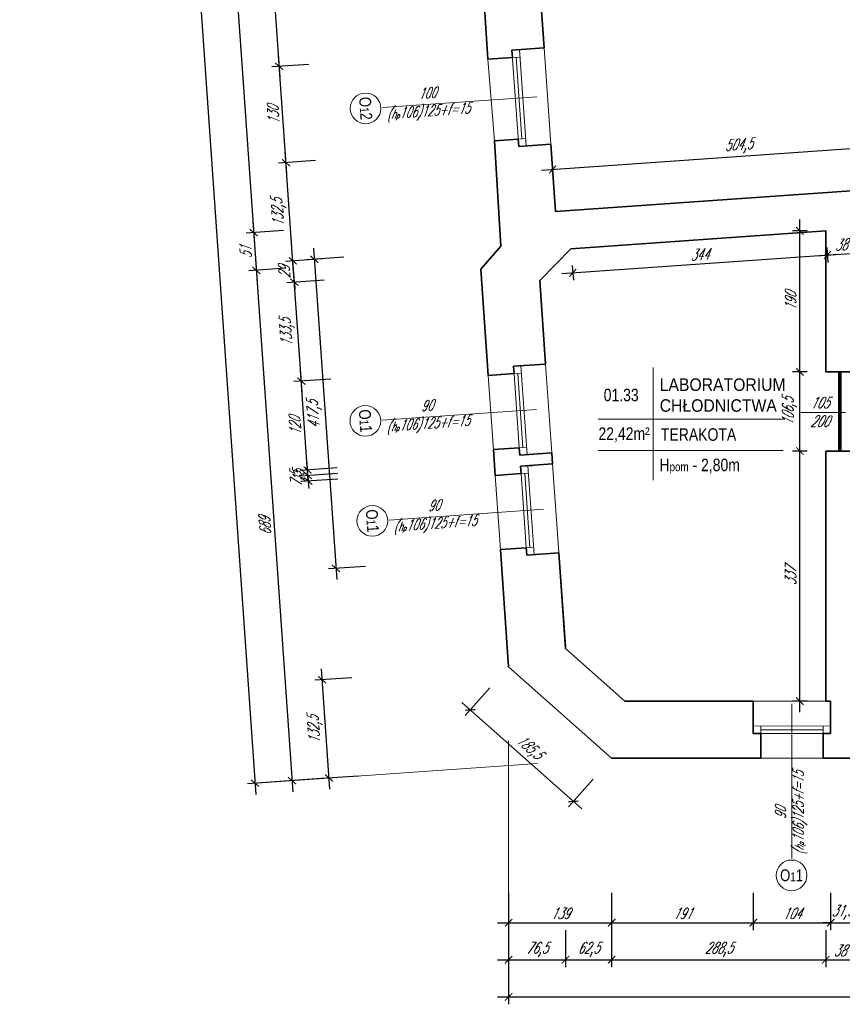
# Model space of a CAD drawing. Header units: millimetres. Extents: x 402 to 79005, y -7782 to 89952.
# Tile 193 of 256: x 21449 to 22557, y 35390 to 36717. Entities that reach past the tile are written whole.
import ezdxf

# ---------------------------------------------------------------- set-up
doc = ezdxf.new("R2010")
doc.units = ezdxf.units.MM
doc.header["$LTSCALE"] = 10
doc.linetypes.add('ACAD_ISO12W100', pattern=[21, 12, -3, 0, -3, 0, -3])
doc.layers.get('0').update_dxf_attribs({"lineweight": 0})
doc.layers.get('Defpoints').update_dxf_attribs({"color": 253})
for name, color, linetype, lineweight in [('01 parter - ściany', 253, 'Continuous', 35), ('03-01_okna', 253, 'Continuous', 15), ('03_drzwi', 253, 'Continuous', 15), ('04-1_widok', 253, 'Continuous', 5), ('05-01_wymiary', 253, 'Continuous', 5), ('05-03_opis', 253, 'Continuous', 5)]:
    doc.layers.add(name, color=color, linetype=linetype, lineweight=lineweight)
doc.styles.add('ariel', font='ARIAL.TTF', dxfattribs={"width": 0.8})
doc.styles.add('ariel_wym', font='simplex.shx', dxfattribs={"width": 0.65, "oblique": 25})
doc.dimstyles.new('ariel 50', dxfattribs={"dimtxt": 15, "dimasz": 10, "dimexe": 10, "dimexo": 0, "dimgap": 5, "dimtad": 1, "dimdec": 1, "dimrnd": 0.5, "dimtxsty": 'ariel_wym', "dimblk": 'ARCHTICK', "dimcen": 2.5, "dimdle": 15, "dimazin": 0, "dimtfac": 1, "dimtdec": 1, "dimtix": 1, "dimtmove": 0, "dimatfit": 3, "dimldrblk": 'DOT', "dimfxl": 0, "dimarcsym": 0})
doc.dimstyles.new('ariel 50 wnętrze', dxfattribs={"dimtxt": 15, "dimasz": 10, "dimexe": 10, "dimexo": 0, "dimgap": 5, "dimtad": 1, "dimdec": 1, "dimrnd": 0.5, "dimtxsty": 'ariel_wym', "dimblk": 'ARCHTICK', "dimcen": 2.5, "dimdle": 15, "dimazin": 0, "dimtfac": 1, "dimtdec": 1, "dimtix": 1, "dimtmove": 0, "dimatfit": 3, "dimldrblk": 'DOT', "dimfxl": 0, "dimarcsym": 0})

# ---------------------------------------------------------------- blocks, each defined once
blk = doc.blocks.new('_ArchTick')
at = {"color": 0, "linetype": 'ByBlock', "const_width": 0.15}
blk.add_lwpolyline([(-0.5, -0.5), (0.5, 0.5)], dxfattribs=at)
blk = doc.blocks.new('*D918')
at = {"layer": '05-01_wymiary', "color": 0, "lineweight": -2}
for p, q in [((22107.3, 35540.3), (22107.3, 35490.3)), ((22246.2, 35540.3), (22246.2, 35490.3)), ((22092.3, 35500.3), (22261.2, 35500.3))]:
    blk.add_line(p, q, dxfattribs=at)
at = {"layer": 'Defpoints', "color": 0}
for p in [(22107.3, 35845.1), (22246.2, 35721.8), (22246.2, 35500.3)]:
    blk.add_point(p, dxfattribs=at)
at = {"layer": '05-01_wymiary', "color": 0, "lineweight": -2, "xscale": 10, "yscale": 10, "zscale": 10, "rotation": 180}
blk.add_blockref('_ArchTick', (22107.3, 35500.3), dxfattribs=at)
at = {"layer": '05-01_wymiary', "color": 0, "lineweight": -2, "xscale": 10, "yscale": 10, "zscale": 10}
blk.add_blockref('_ArchTick', (22246.2, 35500.3), dxfattribs=at)
at = {"layer": '05-01_wymiary', "color": 0, "insert": (22176.8, 35512.8), "char_height": 15, "attachment_point": 5, "style": 'ariel_wym'}
blk.add_mtext('139', dxfattribs=at)
blk = doc.blocks.new('_Dot')
at = {"color": 0, "linetype": 'ByBlock', "lineweight": -2}
blk.add_line((-0.5, 0), (-1, 0), dxfattribs=at)
at = {"color": 0, "linetype": 'ByBlock', "const_width": 0.5}
blk.add_lwpolyline([(-0.25, 0, 1), (0.25, 0, 1)], format="xyb", close=True, dxfattribs=at)
blk = doc.blocks.new('*D919')
at = {"layer": '05-01_wymiary', "color": 0, "lineweight": -2}
for p, q in [((22246.2, 35540.3), (22246.2, 35490.3)), ((22437.1, 35540.3), (22437.1, 35490.3)), ((22231.2, 35500.3), (22452.1, 35500.3))]:
    blk.add_line(p, q, dxfattribs=at)
at = {"layer": 'Defpoints', "color": 0}
for p in [(22437.1, 35798.8), (22246.2, 35721.8), (22437.1, 35500.3)]:
    blk.add_point(p, dxfattribs=at)
at = {"layer": '05-01_wymiary', "color": 0, "lineweight": -2, "xscale": 10, "yscale": 10, "zscale": 10, "rotation": 180}
blk.add_blockref('_ArchTick', (22246.2, 35500.3), dxfattribs=at)
at = {"layer": '05-01_wymiary', "color": 0, "lineweight": -2, "xscale": 10, "yscale": 10, "zscale": 10}
blk.add_blockref('_ArchTick', (22437.1, 35500.3), dxfattribs=at)
at = {"layer": '05-01_wymiary', "color": 0, "insert": (22341.6, 35512.8), "char_height": 15, "attachment_point": 5, "style": 'ariel_wym'}
blk.add_mtext('191', dxfattribs=at)
blk = doc.blocks.new('*D920')
at = {"layer": '05-01_wymiary', "color": 0, "lineweight": -2}
for p, q in [((22437.1, 35540.3), (22437.1, 35490.3)), ((22541.3, 35540.3), (22541.3, 35490.3)), ((22422.1, 35500.3), (22556.3, 35500.3))]:
    blk.add_line(p, q, dxfattribs=at)
at = {"layer": 'Defpoints', "color": 0}
for p in [(22437.1, 35798.8), (22541.3, 35798.8), (22541.3, 35500.3)]:
    blk.add_point(p, dxfattribs=at)
at = {"layer": '05-01_wymiary', "color": 0, "lineweight": -2, "xscale": 10, "yscale": 10, "zscale": 10, "rotation": 180}
blk.add_blockref('_ArchTick', (22437.1, 35500.3), dxfattribs=at)
at = {"layer": '05-01_wymiary', "color": 0, "lineweight": -2, "xscale": 10, "yscale": 10, "zscale": 10}
blk.add_blockref('_ArchTick', (22541.3, 35500.3), dxfattribs=at)
at = {"layer": '05-01_wymiary', "color": 0, "insert": (22489.2, 35512.8), "char_height": 15, "attachment_point": 5, "style": 'ariel_wym'}
blk.add_mtext('104', dxfattribs=at)
blk = doc.blocks.new('*D921')
at = {"layer": '05-01_wymiary', "color": 0, "lineweight": -2}
for p, q in [((22541.3, 35540.3), (22541.3, 35490.3)), ((22572.7, 35540.3), (22572.7, 35490.3)), ((22541.3, 35500.3), (22531.3, 35500.3)), ((22541.3, 35500.3), (22572.7, 35500.3)), ((22572.7, 35500.3), (22582.7, 35500.3))]:
    blk.add_line(p, q, dxfattribs=at)
at = {"layer": 'Defpoints', "color": 0}
for p in [(22541.3, 35798.8), (22572.7, 35798.8), (22572.7, 35500.3)]:
    blk.add_point(p, dxfattribs=at)
at = {"layer": '05-01_wymiary', "color": 0, "lineweight": -2, "xscale": 10, "yscale": 10, "zscale": 10}
blk.add_blockref('_ArchTick', (22541.3, 35500.3), dxfattribs=at)
at = {"layer": '05-01_wymiary', "color": 0, "lineweight": -2, "xscale": 10, "yscale": 10, "zscale": 10, "rotation": 180}
blk.add_blockref('_ArchTick', (22572.7, 35500.3), dxfattribs=at)
at = {"layer": '05-01_wymiary', "color": 0, "insert": (22557, 35514.2), "char_height": 15, "attachment_point": 5, "style": 'ariel_wym'}
blk.add_mtext('31,5', dxfattribs=at)
blk = doc.blocks.new('*D955')
at = {"layer": '05-01_wymiary', "color": 0, "lineweight": -2}
for p, q in [((22107.3, 35490.3), (22107.3, 35440.3)), ((22183.9, 35490.3), (22183.9, 35440.3)), ((22092.3, 35450.3), (22198.9, 35450.3))]:
    blk.add_line(p, q, dxfattribs=at)
at = {"layer": 'Defpoints', "color": 0}
for p in [(22183.9, 35871.9), (22107.3, 35845.1), (22183.9, 35450.3)]:
    blk.add_point(p, dxfattribs=at)
at = {"layer": '05-01_wymiary', "color": 0, "lineweight": -2, "xscale": 10, "yscale": 10, "zscale": 10, "rotation": 180}
blk.add_blockref('_ArchTick', (22107.3, 35450.3), dxfattribs=at)
at = {"layer": '05-01_wymiary', "color": 0, "lineweight": -2, "xscale": 10, "yscale": 10, "zscale": 10}
blk.add_blockref('_ArchTick', (22183.9, 35450.3), dxfattribs=at)
at = {"layer": '05-01_wymiary', "color": 0, "insert": (22145.6, 35464.2), "char_height": 15, "attachment_point": 5, "style": 'ariel_wym'}
blk.add_mtext('76,5', dxfattribs=at)
blk = doc.blocks.new('*D956')
at = {"layer": '05-01_wymiary', "color": 0, "lineweight": -2}
for p, q in [((22183.9, 35490.3), (22183.9, 35440.3)), ((22246.2, 35490.3), (22246.2, 35440.3)), ((22168.9, 35450.3), (22261.2, 35450.3))]:
    blk.add_line(p, q, dxfattribs=at)
at = {"layer": 'Defpoints', "color": 0}
for p in [(22183.9, 35871.9), (22246.2, 35721.8), (22246.2, 35450.3)]:
    blk.add_point(p, dxfattribs=at)
at = {"layer": '05-01_wymiary', "color": 0, "lineweight": -2, "xscale": 10, "yscale": 10, "zscale": 10, "rotation": 180}
blk.add_blockref('_ArchTick', (22183.9, 35450.3), dxfattribs=at)
at = {"layer": '05-01_wymiary', "color": 0, "lineweight": -2, "xscale": 10, "yscale": 10, "zscale": 10}
blk.add_blockref('_ArchTick', (22246.2, 35450.3), dxfattribs=at)
at = {"layer": '05-01_wymiary', "color": 0, "insert": (22215.1, 35464.2), "char_height": 15, "attachment_point": 5, "style": 'ariel_wym'}
blk.add_mtext('62,5', dxfattribs=at)
blk = doc.blocks.new('*D957')
at = {"layer": '05-01_wymiary', "color": 0, "lineweight": -2}
for p, q in [((22246.2, 35490.3), (22246.2, 35440.3)), ((22534.7, 35490.3), (22534.7, 35440.3)), ((22231.2, 35450.3), (22549.7, 35450.3))]:
    blk.add_line(p, q, dxfattribs=at)
at = {"layer": 'Defpoints', "color": 0}
for p in [(22534.7, 35798.8), (22246.2, 35721.8), (22534.7, 35450.3)]:
    blk.add_point(p, dxfattribs=at)
at = {"layer": '05-01_wymiary', "color": 0, "lineweight": -2, "xscale": 10, "yscale": 10, "zscale": 10, "rotation": 180}
blk.add_blockref('_ArchTick', (22246.2, 35450.3), dxfattribs=at)
at = {"layer": '05-01_wymiary', "color": 0, "lineweight": -2, "xscale": 10, "yscale": 10, "zscale": 10}
blk.add_blockref('_ArchTick', (22534.7, 35450.3), dxfattribs=at)
at = {"layer": '05-01_wymiary', "color": 0, "insert": (22390.5, 35464.2), "char_height": 15, "attachment_point": 5, "style": 'ariel_wym'}
blk.add_mtext('288,5', dxfattribs=at)
blk = doc.blocks.new('*D958')
at = {"layer": '05-01_wymiary', "color": 0, "lineweight": -2}
for p, q in [((22534.7, 35490.3), (22534.7, 35440.3)), ((22572.7, 35490.3), (22572.7, 35440.3)), ((22519.7, 35450.3), (22587.7, 35450.3))]:
    blk.add_line(p, q, dxfattribs=at)
at = {"layer": 'Defpoints', "color": 0}
for p in [(22534.7, 35798.8), (22572.7, 35721.8), (22572.7, 35450.3)]:
    blk.add_point(p, dxfattribs=at)
at = {"layer": '05-01_wymiary', "color": 0, "lineweight": -2, "xscale": 10, "yscale": 10, "zscale": 10, "rotation": 180}
blk.add_blockref('_ArchTick', (22534.7, 35450.3), dxfattribs=at)
at = {"layer": '05-01_wymiary', "color": 0, "lineweight": -2, "xscale": 10, "yscale": 10, "zscale": 10}
blk.add_blockref('_ArchTick', (22572.7, 35450.3), dxfattribs=at)
at = {"layer": '05-01_wymiary', "color": 0, "insert": (22553.7, 35462.8), "char_height": 15, "attachment_point": 5, "style": 'ariel_wym'}
blk.add_mtext('38', dxfattribs=at)
blk = doc.blocks.new('*D12')
at = {"layer": '05-01_wymiary', "color": 0, "lineweight": -2}
for p, q in [((22107.3, 35440.3), (22107.3, 35390.3)), ((24160.8, 35440.3), (24160.8, 35390.3)), ((22092.3, 35400.3), (24175.8, 35400.3))]:
    blk.add_line(p, q, dxfattribs=at)
at = {"layer": 'Defpoints', "color": 0}
for p in [(22107.3, 35845.1), (24160.8, 35696), (24160.8, 35400.3)]:
    blk.add_point(p, dxfattribs=at)
at = {"layer": '05-01_wymiary', "color": 0, "lineweight": -2, "xscale": 10, "yscale": 10, "zscale": 10, "rotation": 180}
blk.add_blockref('_ArchTick', (22107.3, 35400.3), dxfattribs=at)
at = {"layer": '05-01_wymiary', "color": 0, "lineweight": -2, "xscale": 10, "yscale": 10, "zscale": 10}
blk.add_blockref('_ArchTick', (24160.8, 35400.3), dxfattribs=at)
at = {"layer": '05-01_wymiary', "color": 0, "insert": (23134.1, 35414.2), "char_height": 15, "attachment_point": 5, "style": 'ariel_wym'}
blk.add_mtext('2053,5', dxfattribs=at)
blk = doc.blocks.new('*D30')
at = {"layer": '05-01_wymiary', "color": 0, "lineweight": -2}
for p, q in [((21866.4, 35680.2), (21855.1, 35842.5)), ((21896, 35830.3), (21846.1, 35826.9)), ((21905.3, 35697.9), (21855.4, 35694.5))]:
    blk.add_line(p, q, dxfattribs=at)
at = {"layer": 'Defpoints', "color": 0}
for p in [(22107.3, 35845.1), (21856.1, 35827.6), (22246.2, 35721.8)]:
    blk.add_point(p, dxfattribs=at)
at = {"layer": '05-01_wymiary', "color": 0, "lineweight": -2, "xscale": 10, "yscale": 10, "zscale": 10}
for p, rotation in [((21856.1, 35827.6), 94.0000000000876), ((21865.4, 35695.2), 274.0000000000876)]:
    blk.add_blockref('_ArchTick', p, dxfattribs=dict(at, rotation=rotation))
at = {"layer": '05-01_wymiary', "color": 0, "insert": (21846.9, 35760.4), "char_height": 15, "attachment_point": 5, "rotation": 94, "style": 'ariel_wym'}
blk.add_mtext('132,5', dxfattribs=at)
blk = doc.blocks.new('*D31')
at = {"layer": '05-01_wymiary', "color": 0, "lineweight": -2}
for p, q in [((21844.5, 36409.1), (21875.7, 35962.7)), ((21885.5, 36396.9), (21835.6, 36393.4)), ((21914.6, 35980.4), (21864.7, 35976.9))]:
    blk.add_line(p, q, dxfattribs=at)
at = {"layer": 'Defpoints', "color": 0}
for p in [(22096.8, 36411.7), (22175.1, 35998.6), (21874.7, 35977.6)]:
    blk.add_point(p, dxfattribs=at)
at = {"layer": '05-01_wymiary', "color": 0, "lineweight": -2, "xscale": 10, "yscale": 10, "zscale": 10}
for p, rotation in [((21845.6, 36394.1), 94.00000000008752), ((21874.7, 35977.6), 274.0000000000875)]:
    blk.add_blockref('_ArchTick', p, dxfattribs=dict(at, rotation=rotation))
at = {"layer": '05-01_wymiary', "color": 0, "insert": (21846.2, 36184.9), "char_height": 15, "attachment_point": 5, "rotation": 94, "style": 'ariel_wym'}
blk.add_mtext('417,5', dxfattribs=at)
blk = doc.blocks.new('*D32')
at = {"layer": '05-01_wymiary', "color": 0, "lineweight": -2}
for p, q in [((21836.9, 36102.8), (21836.2, 36112.8)), ((21876.8, 36105.6), (21826.9, 36102.1)), ((21836.9, 36102.8), (21837.4, 36095.3)), ((21877.3, 36098.1), (21827.4, 36094.6)), ((21837.4, 36095.3), (21838.1, 36085.3))]:
    blk.add_line(p, q, dxfattribs=at)
at = {"layer": 'Defpoints', "color": 0}
for p in [(22166.2, 36125.8), (22166.7, 36118.3), (21837.4, 36095.3)]:
    blk.add_point(p, dxfattribs=at)
at = {"layer": '05-01_wymiary', "color": 0, "lineweight": -2, "xscale": 10, "yscale": 10, "zscale": 10}
for p, rotation in [((21836.9, 36102.8), 274.0000000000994), ((21837.4, 36095.3), 94.00000000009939)]:
    blk.add_blockref('_ArchTick', p, dxfattribs=dict(at, rotation=rotation))
at = {"layer": '05-01_wymiary', "color": 0, "insert": (21823.2, 36098.1), "char_height": 15, "attachment_point": 5, "rotation": 94, "style": 'ariel_wym'}
blk.add_mtext('7,5', dxfattribs=at)
blk = doc.blocks.new('*D33')
at = {"layer": '05-01_wymiary', "color": 0, "lineweight": -2}
for p, q in [((21876.3, 36113.1), (21826.4, 36109.6)), ((21836.4, 36110.3), (21835.7, 36120.2)), ((21837.4, 36095.3), (21836.4, 36110.3)), ((21877.3, 36098.1), (21827.4, 36094.6)), ((21837.4, 36095.3), (21838.1, 36085.3))]:
    blk.add_line(p, q, dxfattribs=at)
at = {"layer": 'Defpoints', "color": 0}
for p in [(22165.6, 36133.3), (22166.7, 36118.3), (21836.4, 36110.3)]:
    blk.add_point(p, dxfattribs=at)
at = {"layer": '05-01_wymiary', "color": 0, "lineweight": -2, "xscale": 10, "yscale": 10, "zscale": 10}
for p, rotation in [((21836.4, 36110.3), 274.0000000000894), ((21837.4, 36095.3), 94.00000000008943)]:
    blk.add_blockref('_ArchTick', p, dxfattribs=dict(at, rotation=rotation))
at = {"layer": '05-01_wymiary', "color": 0, "insert": (21824.4, 36101.9), "char_height": 15, "attachment_point": 5, "rotation": 94, "style": 'ariel_wym'}
blk.add_mtext('15', dxfattribs=at)
blk = doc.blocks.new('*D34')
at = {"layer": '05-01_wymiary', "color": 0, "lineweight": -2}
for p, q in [((21867.9, 36232.8), (21818, 36229.3)), ((21837.4, 36095.3), (21826.9, 36244.9)), ((21876.3, 36113.1), (21826.4, 36109.6))]:
    blk.add_line(p, q, dxfattribs=at)
at = {"layer": 'Defpoints', "color": 0}
for p in [(22157.3, 36253), (21828, 36230), (22165.6, 36133.3)]:
    blk.add_point(p, dxfattribs=at)
at = {"layer": '05-01_wymiary', "color": 0, "lineweight": -2, "xscale": 10, "yscale": 10, "zscale": 10}
for p, rotation in [((21828, 36230), 94.00000000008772), ((21836.4, 36110.3), 274.0000000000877)]:
    blk.add_blockref('_ArchTick', p, dxfattribs=dict(at, rotation=rotation))
at = {"layer": '05-01_wymiary', "color": 0, "insert": (21819.7, 36169.2), "char_height": 15, "attachment_point": 5, "rotation": 94, "style": 'ariel_wym'}
blk.add_mtext('120', dxfattribs=at)
blk = doc.blocks.new('*D35')
at = {"layer": '05-01_wymiary', "color": 0, "lineweight": -2}
for p, q in [((21829, 36215), (21817.6, 36378.1)), ((21858.6, 36366), (21808.7, 36362.5)), ((21867.9, 36232.8), (21818, 36229.3))]:
    blk.add_line(p, q, dxfattribs=at)
at = {"layer": 'Defpoints', "color": 0}
for p in [(22069.9, 36380.7), (21818.7, 36363.2), (22157.3, 36253)]:
    blk.add_point(p, dxfattribs=at)
at = {"layer": '05-01_wymiary', "color": 0, "lineweight": -2, "xscale": 10, "yscale": 10, "zscale": 10}
for p, rotation in [((21818.7, 36363.2), 94.0000000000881), ((21828, 36230), 274.0000000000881)]:
    blk.add_blockref('_ArchTick', p, dxfattribs=dict(at, rotation=rotation))
at = {"layer": '05-01_wymiary', "color": 0, "insert": (21809.4, 36295.6), "char_height": 15, "attachment_point": 5, "rotation": 94, "style": 'ariel_wym'}
blk.add_mtext('133,5', dxfattribs=at)
blk = doc.blocks.new('*D36')
at = {"layer": '05-01_wymiary', "color": 0, "lineweight": -2}
for p, q in [((21856.5, 36394.9), (21806.7, 36391.4)), ((21816.6, 36392.1), (21815.9, 36402.1)), ((21818.7, 36363.2), (21816.6, 36392.1)), ((21858.6, 36366), (21808.7, 36362.5)), ((21818.7, 36363.2), (21819.4, 36353.2))]:
    blk.add_line(p, q, dxfattribs=at)
at = {"layer": 'Defpoints', "color": 0}
for p in [(22096.8, 36411.7), (21816.6, 36392.1), (22069.9, 36380.7)]:
    blk.add_point(p, dxfattribs=at)
at = {"layer": '05-01_wymiary', "color": 0, "lineweight": -2, "xscale": 10, "yscale": 10, "zscale": 10}
for p, rotation in [((21816.6, 36392.1), 274.0000000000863), ((21818.7, 36363.2), 94.00000000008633)]:
    blk.add_blockref('_ArchTick', p, dxfattribs=dict(at, rotation=rotation))
at = {"layer": '05-01_wymiary', "color": 0, "insert": (21805.2, 36376.8), "char_height": 15, "attachment_point": 5, "rotation": 94, "style": 'ariel_wym'}
blk.add_mtext('29', dxfattribs=at)
blk = doc.blocks.new('*D37')
at = {"layer": '05-01_wymiary', "color": 0, "lineweight": -2}
for p, q in [((21817.7, 36377.1), (21806.4, 36539.3)), ((21847.3, 36527.1), (21797.4, 36523.6)), ((21856.5, 36394.9), (21806.7, 36391.4))]:
    blk.add_line(p, q, dxfattribs=at)
at = {"layer": 'Defpoints', "color": 0}
for p in [(22164.3, 36549.3), (21807.4, 36524.3), (22096.8, 36411.7)]:
    blk.add_point(p, dxfattribs=at)
at = {"layer": '05-01_wymiary', "color": 0, "lineweight": -2, "xscale": 10, "yscale": 10, "zscale": 10}
for p, rotation in [((21807.4, 36524.3), 94.00000000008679), ((21816.6, 36392.1), 274.0000000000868)]:
    blk.add_blockref('_ArchTick', p, dxfattribs=dict(at, rotation=rotation))
at = {"layer": '05-01_wymiary', "color": 0, "insert": (21798.1, 36457.2), "char_height": 15, "attachment_point": 5, "rotation": 94, "style": 'ariel_wym'}
blk.add_mtext('132,5', dxfattribs=at)
blk = doc.blocks.new('*D38')
at = {"layer": '05-01_wymiary', "color": 0, "lineweight": -2}
for p, q in [((21838.2, 36656.8), (21788.4, 36653.3)), ((21808.4, 36509.3), (21797.3, 36669)), ((21847.3, 36527.1), (21797.4, 36523.6))]:
    blk.add_line(p, q, dxfattribs=at)
at = {"layer": 'Defpoints', "color": 0}
for p in [(22155.3, 36679), (21798.3, 36654), (22164.3, 36549.3)]:
    blk.add_point(p, dxfattribs=at)
at = {"layer": '05-01_wymiary', "color": 0, "lineweight": -2, "xscale": 10, "yscale": 10, "zscale": 10}
for p, rotation in [((21798.3, 36654), 94.000000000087), ((21807.4, 36524.3), 274.000000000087)]:
    blk.add_blockref('_ArchTick', p, dxfattribs=dict(at, rotation=rotation))
at = {"layer": '05-01_wymiary', "color": 0, "insert": (21790.4, 36588.3), "char_height": 15, "attachment_point": 5, "rotation": 94, "style": 'ariel_wym'}
blk.add_mtext('130', dxfattribs=at)
blk = doc.blocks.new('*D39')
at = {"layer": '05-01_wymiary', "color": 0, "lineweight": -2}
for p, q in [((21799.4, 36639), (21782.6, 36878.4)), ((21823.6, 36866.2), (21773.7, 36862.8)), ((21838.2, 36656.8), (21788.4, 36653.3))]:
    blk.add_line(p, q, dxfattribs=at)
at = {"layer": 'Defpoints', "color": 0}
for p in [(22140.6, 36888.4), (21783.7, 36863.5), (22155.3, 36679)]:
    blk.add_point(p, dxfattribs=at)
at = {"layer": '05-01_wymiary', "color": 0, "lineweight": -2, "xscale": 10, "yscale": 10, "zscale": 10}
for p, rotation in [((21783.7, 36863.5), 94.00000000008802), ((21798.3, 36654), 274.000000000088)]:
    blk.add_blockref('_ArchTick', p, dxfattribs=dict(at, rotation=rotation))
at = {"layer": '05-01_wymiary', "color": 0, "insert": (21778.5, 36757.9), "char_height": 15, "attachment_point": 5, "rotation": 94, "style": 'ariel_wym'}
blk.add_mtext('210', dxfattribs=at)
blk = doc.blocks.new('*D81')
at = {"layer": '05-01_wymiary', "color": 0, "lineweight": -2}
for p, q in [((21718, 37086.5), (21764.9, 36415.1)), ((21758.9, 37074.3), (21709, 37070.8)), ((21803.8, 36432.8), (21753.9, 36429.4))]:
    blk.add_line(p, q, dxfattribs=at)
at = {"layer": 'Defpoints', "color": 0}
for p in [(22125.8, 37099.9), (22170.6, 36458.5), (21763.9, 36430.1)]:
    blk.add_point(p, dxfattribs=at)
at = {"layer": '05-01_wymiary', "color": 0, "lineweight": -2, "xscale": 10, "yscale": 10, "zscale": 10}
for p, rotation in [((21719, 37071.5), 94.00000000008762), ((21763.9, 36430.1), 274.0000000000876)]:
    blk.add_blockref('_ArchTick', p, dxfattribs=dict(at, rotation=rotation))
at = {"layer": '05-01_wymiary', "color": 0, "insert": (21729, 36749.9), "char_height": 15, "attachment_point": 5, "rotation": 94, "style": 'ariel_wym'}
blk.add_mtext('643', dxfattribs=at)
blk = doc.blocks.new('*D82')
at = {"layer": '05-01_wymiary', "color": 0, "lineweight": -2}
for p, q in [((21762.8, 36445), (21768.5, 36364.2)), ((21803.8, 36432.8), (21753.9, 36429.4)), ((21807.3, 36382), (21757.4, 36378.5))]:
    blk.add_line(p, q, dxfattribs=at)
at = {"layer": 'Defpoints', "color": 0}
for p in [(22170.6, 36458.5), (22191.6, 36408.8), (21767.4, 36379.2)]:
    blk.add_point(p, dxfattribs=at)
at = {"layer": '05-01_wymiary', "color": 0, "lineweight": -2, "xscale": 10, "yscale": 10, "zscale": 10}
for p, rotation in [((21763.9, 36430.1), 94.00000000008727), ((21767.4, 36379.2), 274.0000000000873)]:
    blk.add_blockref('_ArchTick', p, dxfattribs=dict(at, rotation=rotation))
at = {"layer": '05-01_wymiary', "color": 0, "insert": (21753.2, 36403.7), "char_height": 15, "attachment_point": 5, "rotation": 94, "style": 'ariel_wym'}
blk.add_mtext('51', dxfattribs=at)
blk = doc.blocks.new('*D83')
at = {"layer": '05-01_wymiary', "color": 0, "lineweight": -2}
for p, q in [((21766.4, 36394.1), (21816.5, 35676.7)), ((21807.3, 36382), (21757.4, 36378.5)), ((21855.4, 35694.5), (21805.5, 35691))]:
    blk.add_line(p, q, dxfattribs=at)
at = {"layer": 'Defpoints', "color": 0}
for p in [(22191.6, 36408.8), (22246.2, 35721.8), (21815.5, 35691.7)]:
    blk.add_point(p, dxfattribs=at)
at = {"layer": '05-01_wymiary', "color": 0, "lineweight": -2, "xscale": 10, "yscale": 10, "zscale": 10}
for p, rotation in [((21767.4, 36379.2), 94.00000000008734), ((21815.5, 35691.7), 274.0000000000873)]:
    blk.add_blockref('_ArchTick', p, dxfattribs=dict(at, rotation=rotation))
at = {"layer": '05-01_wymiary', "color": 0, "insert": (21779, 36034.6), "char_height": 15, "attachment_point": 5, "rotation": 94, "style": 'ariel_wym'}
blk.add_mtext('689', dxfattribs=at)
blk = doc.blocks.new('*D84')
at = {"layer": '05-01_wymiary', "color": 0, "lineweight": -2}
for p, q in [((21457.5, 40095.1), (21766.7, 35673.2)), ((21498.4, 40082.9), (21448.5, 40079.4)), ((21805.5, 35691), (21755.6, 35687.5))]:
    blk.add_line(p, q, dxfattribs=at)
at = {"layer": 'Defpoints', "color": 0}
for p in [(21838.4, 40106.7), (22246.2, 35721.8), (21765.6, 35688.2)]:
    blk.add_point(p, dxfattribs=at)
at = {"layer": '05-01_wymiary', "color": 0, "lineweight": -2, "xscale": 10, "yscale": 10, "zscale": 10}
for p, rotation in [((21458.5, 40080.1), 94.00000000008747), ((21765.6, 35688.2), 274.0000000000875)]:
    blk.add_blockref('_ArchTick', p, dxfattribs=dict(at, rotation=rotation))
at = {"layer": '05-01_wymiary', "color": 0, "insert": (21598.2, 37883.2), "char_height": 15, "attachment_point": 5, "rotation": 94, "style": 'ariel_wym'}
blk.add_mtext('4402,5', dxfattribs=at)
blk = doc.blocks.new('*D190')
at = {"layer": '05-01_wymiary', "color": 0, "lineweight": -2}
for p, q in [((22082.2, 35816.9), (22049, 35779.5)), ((22205.8, 35653.7), (22044.5, 35796.9)), ((22221.1, 35693.5), (22187.9, 35656.2))]:
    blk.add_line(p, q, dxfattribs=at)
at = {"layer": 'Defpoints', "color": 0}
for p in [(22107.3, 35845.1), (22055.7, 35787), (22246.2, 35721.8)]:
    blk.add_point(p, dxfattribs=at)
at = {"layer": '05-01_wymiary', "color": 0, "lineweight": -2, "xscale": 10, "yscale": 10, "zscale": 10}
for p, rotation in [((22055.7, 35787), 138.3867827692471), ((22194.5, 35663.6), 318.3867827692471)]:
    blk.add_blockref('_ArchTick', p, dxfattribs=dict(at, rotation=rotation))
at = {"layer": '05-01_wymiary', "color": 0, "insert": (22134.4, 35735.7), "char_height": 15, "attachment_point": 5, "rotation": 318.3868, "style": 'ariel_wym'}
blk.add_mtext('185,5', dxfattribs=at)
blk = doc.blocks.new('*D435')
at = {"layer": '05-01_wymiary', "color": 0, "lineweight": -2}
for p, q in [((22499.8, 35783.8), (22499.8, 36150.8)), ((22509.8, 36135.8), (22489.8, 36135.8)), ((22509.8, 35798.8), (22489.8, 35798.8))]:
    blk.add_line(p, q, dxfattribs=at)
at = {"layer": 'Defpoints', "color": 0}
for p in [(22499.8, 36135.8), (22534.7, 36135.8), (22534.7, 35798.8)]:
    blk.add_point(p, dxfattribs=at)
at = {"layer": '05-01_wymiary', "color": 0, "lineweight": -2, "xscale": 10, "yscale": 10, "zscale": 10}
for p, rotation in [((22499.8, 36135.8), 90), ((22499.8, 35798.8), 270)]:
    blk.add_blockref('_ArchTick', p, dxfattribs=dict(at, rotation=rotation))
at = {"layer": '05-01_wymiary', "color": 0, "insert": (22487.3, 35967.3), "char_height": 15, "attachment_point": 5, "rotation": 90, "style": 'ariel_wym'}
blk.add_mtext('337', dxfattribs=at)
blk = doc.blocks.new('*D436')
at = {"layer": '05-01_wymiary', "color": 0, "lineweight": -2}
for p, q in [((22499.8, 36120.8), (22499.8, 36257.4)), ((22509.8, 36242.4), (22489.8, 36242.4)), ((22509.8, 36135.8), (22489.8, 36135.8))]:
    blk.add_line(p, q, dxfattribs=at)
at = {"layer": 'Defpoints', "color": 0}
for p in [(22499.8, 36242.4), (22534.7, 36242.4), (22534.7, 36135.8)]:
    blk.add_point(p, dxfattribs=at)
at = {"layer": '05-01_wymiary', "color": 0, "lineweight": -2, "xscale": 10, "yscale": 10, "zscale": 10}
for p, rotation in [((22499.8, 36242.4), 90), ((22499.8, 36135.8), 270)]:
    blk.add_blockref('_ArchTick', p, dxfattribs=dict(at, rotation=rotation))
at = {"layer": '05-01_wymiary', "color": 0, "insert": (22485.9, 36189.1), "char_height": 15, "attachment_point": 5, "rotation": 90, "style": 'ariel_wym'}
blk.add_mtext('106,5', dxfattribs=at)
blk = doc.blocks.new('*D437')
at = {"layer": '05-01_wymiary', "color": 0, "lineweight": -2}
for p, q in [((22499.8, 36227.4), (22499.8, 36447.6)), ((22509.8, 36432.6), (22489.8, 36432.6)), ((22509.8, 36242.4), (22489.8, 36242.4))]:
    blk.add_line(p, q, dxfattribs=at)
at = {"layer": 'Defpoints', "color": 0}
for p in [(22499.8, 36432.6), (22534.7, 36432.6), (22534.7, 36242.4)]:
    blk.add_point(p, dxfattribs=at)
at = {"layer": '05-01_wymiary', "color": 0, "lineweight": -2, "xscale": 10, "yscale": 10, "zscale": 10}
for p, rotation in [((22499.8, 36432.6), 90), ((22499.8, 36242.4), 270)]:
    blk.add_blockref('_ArchTick', p, dxfattribs=dict(at, rotation=rotation))
at = {"layer": '05-01_wymiary', "color": 0, "insert": (22487.3, 36337.5), "char_height": 15, "attachment_point": 5, "rotation": 90, "style": 'ariel_wym'}
blk.add_mtext('190', dxfattribs=at)
blk = doc.blocks.new('*D448')
at = {"layer": '05-01_wymiary', "color": 0, "lineweight": -2}
for p, q in [((22151.8, 36514.2), (22684.9, 36551.5)), ((22670.6, 36540.5), (22669.2, 36560.4)), ((22167.4, 36505.3), (22166, 36525.2))]:
    blk.add_line(p, q, dxfattribs=at)
at = {"layer": 'Defpoints', "color": 0}
for p in [(22669.9, 36550.4), (22673.9, 36493.7), (22170.7, 36458.5)]:
    blk.add_point(p, dxfattribs=at)
at = {"layer": '05-01_wymiary', "color": 0, "lineweight": -2, "xscale": 10, "yscale": 10, "zscale": 10}
for p, rotation in [((22669.9, 36550.4), 3.99999999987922), ((22166.7, 36515.2), 183.9999999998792)]:
    blk.add_blockref('_ArchTick', p, dxfattribs=dict(at, rotation=rotation))
at = {"layer": '05-01_wymiary', "color": 0, "insert": (22417.4, 36546.7), "char_height": 15, "attachment_point": 5, "rotation": 4, "style": 'ariel_wym'}
blk.add_mtext('504,5', dxfattribs=at)
blk = doc.blocks.new('*D573')
at = {"layer": '05-01_wymiary', "color": 0, "lineweight": -2}
for p, q in [((22536.3, 36410), (22537.7, 36390)), ((22178.9, 36375), (22552, 36401.1)), ((22193.2, 36386), (22194.6, 36366.1))]:
    blk.add_line(p, q, dxfattribs=at)
at = {"layer": 'Defpoints', "color": 0}
for p in [(22534.7, 36432.6), (22191.6, 36408.8), (22537, 36400)]:
    blk.add_point(p, dxfattribs=at)
at = {"layer": '05-01_wymiary', "color": 0, "lineweight": -2, "xscale": 10, "yscale": 10, "zscale": 10}
for p, rotation in [((22537, 36400), 3.999999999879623), ((22193.9, 36376), 183.9999999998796)]:
    blk.add_blockref('_ArchTick', p, dxfattribs=dict(at, rotation=rotation))
at = {"layer": '05-01_wymiary', "color": 0, "insert": (22364.6, 36400.5), "char_height": 15, "attachment_point": 5, "rotation": 4, "style": 'ariel_wym'}
blk.add_mtext('344', dxfattribs=at)
blk = doc.blocks.new('*D574')
at = {"layer": '05-01_wymiary', "color": 0, "lineweight": -2}
for p, q in [((22536.3, 36410), (22537.7, 36390)), ((22574.3, 36412.7), (22575.7, 36392.7)), ((22522.1, 36399), (22590, 36403.7))]:
    blk.add_line(p, q, dxfattribs=at)
at = {"layer": 'Defpoints', "color": 0}
for p in [(22534.7, 36432.6), (22572.7, 36435.3), (22575, 36402.7)]:
    blk.add_point(p, dxfattribs=at)
at = {"layer": '05-01_wymiary', "color": 0, "lineweight": -2, "xscale": 10, "yscale": 10, "zscale": 10}
for p, rotation in [((22537, 36400), 183.9999999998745), ((22575, 36402.7), 3.999999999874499)]:
    blk.add_blockref('_ArchTick', p, dxfattribs=dict(at, rotation=rotation))
at = {"layer": '05-01_wymiary', "color": 0, "insert": (22555.1, 36413.8), "char_height": 15, "attachment_point": 5, "rotation": 4, "style": 'ariel_wym'}
blk.add_mtext('38', dxfattribs=at)

msp = doc.modelspace()

# ---------------------------------------------------------------- linework, layer by layer
at = {"layer": '01 parter - ściany'}
for p, q in [((22079.27, 36663.61), (22064.87, 36892.23)), ((22155.28, 36678.95), (22149.5, 36761.65)), ((22155.28, 36678.95), (22111.88, 36675.92)), ((22111.88, 36675.92), (22112.58, 36665.94)), ((22112.58, 36665.94), (22079.16, 36663.61)), ((22120.25, 36556.21), (22088.23, 36553.97)), ((22096.78, 36411.7), (22088.23, 36553.97)), ((22120.95, 36546.24), (22120.25, 36556.21)), ((22164.35, 36549.27), (22120.95, 36546.24)), ((22170.69, 36458.5), (22164.35, 36549.27)), ((22170.57, 36458.49), (22673.89, 36493.69)), ((22191.06, 36408.29), (22534.73, 36432.63)), ((22534.73, 36242.43), (22534.73, 36432.63)), ((22096.78, 36411.7), (22069.87, 36380.75)), ((22096.78, 36411.7), (22069.87, 36380.75)), ((22149.4, 36365.67), (22191.6, 36408.84)), ((22079.89, 36237.56), (22069.87, 36380.75)), ((22079.89, 36237.56), (22069.87, 36380.75)), ((22157.27, 36253), (22149.4, 36365.67)), ((22157.27, 36253), (22149.4, 36365.67)), ((22114.07, 36249.98), (22157.27, 36253)), ((22114.07, 36250.04), (22114.77, 36240.07)), ((22114.77, 36240.07), (22079.89, 36237.56)), ((22534.73, 36242.43), (22572.73, 36242.43)), ((22121.74, 36140.31), (22086.86, 36137.81)), ((22122.44, 36130.34), (22121.74, 36140.31)), ((22089.3, 36102.89), (22086.86, 36137.81)), ((22089.3, 36102.89), (22086.86, 36137.81)), ((22122.44, 36130.27), (22165.65, 36133.29)), ((22166.69, 36118.33), (22165.65, 36133.29)), ((22166.69, 36118.33), (22165.65, 36133.29)), ((22534.73, 35798.78), (22534.73, 36135.83)), ((22534.73, 36135.83), (22688.13, 36135.83)), ((22166.69, 36118.33), (22123.49, 36115.37)), ((22123.49, 36115.37), (22139.48, 36116.42)), ((22123.49, 36115.37), (22124.18, 36105.4)), ((22124.18, 36105.4), (22089.3, 36102.89)), ((22131.16, 36005.57), (22096.28, 36003.13)), ((22107.33, 35845.12), (22096.28, 36003.13)), ((22107.33, 35845.12), (22096.28, 36003.13)), ((22131.86, 35995.67), (22131.16, 36005.64)), ((22131.86, 35995.67), (22175.06, 35998.62)), ((22183.93, 35871.87), (22175.06, 35998.62)), ((22184.08, 35869.61), (22175.06, 35998.62)), ((22184.08, 35869.61), (22263.82, 35798.78)), ((22107.33, 35845.12), (22246.18, 35721.78)), ((22437.1, 35798.78), (22263.82, 35798.78)), ((22437.1, 35798.78), (22437.1, 35755.3)), ((22541.3, 35798.78), (22534.73, 35798.78)), ((22541.3, 35798.78), (22541.29, 35755.36)), ((22447.07, 35755.3), (22437.1, 35755.3)), ((22447.07, 35721.78), (22447.07, 35755.3)), ((22531.29, 35721.78), (22531.29, 35755.31)), ((22541.27, 35755.31), (22531.29, 35755.31)), ((22447.07, 35721.78), (22246.18, 35721.78)), ((22572.73, 35721.78), (22531.29, 35721.78))]:
    msp.add_line(p, q, dxfattribs=at)
at = {"layer": '03-01_okna', "linetype": 'Continuous', "lineweight": 0}
for p, q in [((22120.95, 36546.24), (22111.88, 36675.92)), ((22130.93, 36546.93), (22121.86, 36676.62)), ((22088.23, 36553.97), (22079.16, 36663.61)), ((22122.55, 36666.64), (22112.58, 36665.94)), ((22125.24, 36556.56), (22117.57, 36666.29)), ((22130.23, 36556.91), (22120.25, 36556.21)), ((22132.41, 36131.03), (22124.04, 36250.74)), ((22086.86, 36137.81), (22079.89, 36237.56)), ((22124.74, 36240.77), (22114.77, 36240.07)), ((22121.74, 36140.31), (22114.77, 36240.07)), ((22126.73, 36140.66), (22119.75, 36240.42)), ((22131.72, 36141.01), (22121.74, 36140.31)), ((22141.83, 35996.36), (22133.46, 36116.07)), ((22096.28, 36003.13), (22089.3, 36102.89)), ((22134.16, 36106.09), (22124.18, 36105.4)), ((22131.16, 36005.64), (22124.18, 36105.4)), ((22136.15, 36005.99), (22129.17, 36105.75)), ((22141.13, 36006.34), (22131.16, 36005.64)), ((22541.3, 35765.31), (22437.1, 35765.3)), ((22447.07, 35755.3), (22447.07, 35765.3)), ((22531.29, 35760.31), (22447.07, 35760.3)), ((22531.29, 35755.31), (22447.07, 35755.3)), ((22531.29, 35755.31), (22531.29, 35765.31)), ((22447.07, 35721.78), (22531.29, 35721.78))]:
    msp.add_line(p, q, dxfattribs=at)
at = {"layer": '03_drzwi'}
msp.add_line((22501.11, 36187.8), (22561.3, 36187.8), dxfattribs=at)
at = {"layer": '04-1_widok'}
for p, q in [((22155.28, 36678.95), (22164.35, 36549.27)), ((22165.65, 36133.29), (22157.27, 36253)), ((22175.06, 35998.62), (22166.69, 36118.33)), ((22437.1, 35798.78), (22541.3, 35798.78))]:
    msp.add_line(p, q, dxfattribs=at)
at = {"layer": '05-01_wymiary'}
for p, q in [((22107.33, 35390.3), (22107.33, 35745.12)), ((21755.65, 35687.48), (22146.43, 35714.81))]:
    msp.add_line(p, q, dxfattribs=at)
at = {"layer": '05-03_opis', "lineweight": 0}
for p, q in [((22145.2, 36613.09), (21937.31, 36598.55)), ((22144.88, 36191.98), (21936.98, 36177.45)), ((22154.29, 36057.31), (21946.4, 36042.78)), ((22489.18, 35795.12), (22489.18, 35586.72))]:
    msp.add_line(p, q, dxfattribs=at)
at = {"layer": '05-03_opis'}
for p, q in [((22302.22, 36248.18), (22302.22, 36096.37)), ((22227.83, 36178.52), (22477.47, 36178.52)), ((22227.83, 36136.51), (22477.47, 36136.51))]:
    msp.add_line(p, q, dxfattribs=at)
at = {"layer": '05-03_opis', "linetype": 'ACAD_ISO12W100', "ltscale": 5, "const_width": 5}
msp.add_lwpolyline([(22553.73, 36242.43), (22553.73, 36135.83)], dxfattribs=at)
at = {"layer": '05-03_opis', "lineweight": 0}
for centre in [(21914.64, 36597.47), (21914.32, 36176.36), (21923.73, 36041.69), (22488.68, 35564.03)]:
    msp.add_circle(centre, 20.69, dxfattribs=at)

# ---------------------------------------------------------------- texts
at = {"layer": '03_drzwi', "insert": (22514.18, 36208.61), "char_height": 15, "width": 160.5905, "attachment_point": 1, "rotation": 359.63269, "style": 'ariel_wym'}
msp.add_mtext('105\\P200', dxfattribs=at)
at = {"layer": '05-03_opis', "lineweight": 0, "attachment_point": 5}
for s, insert, char_height, width, rotation, style in [('100\\P({\\H0.8333x;h\\H0.6x;p}106)125+f=15', (21998.45, 36603.9), 14.4, 62.6613, 4, 'ariel_wym'), ('O{\\H0.7576x;1}2', (21914.64, 36597.47), 15.84, 75.1935, 274, 'ariel'), ('O{\\H0.7576x;1}1', (21914.32, 36176.36), 15.84, 75.1935, 274, 'ariel'), ('90\\P({\\H0.8333x;h\\H0.6x;p}106)125+f=15', (21998.13, 36182.8), 14.4, 62.6613, 4, 'ariel_wym'), ('90\\P({\\H0.8333x;h\\H0.6x;p}106)125+f=15', (22007.55, 36048.13), 14.4, 62.6613, 4, 'ariel_wym'), ('O{\\H0.7576x;1}1', (21923.73, 36041.69), 15.84, 75.1935, 274, 'ariel'), ('90\\P({\\H0.8333x;h\\H0.6x;p}106)125+f=15', (22488.11, 35648.09), 14.4, 62.6613, 90, 'ariel_wym')]:
    msp.add_mtext(s, dxfattribs=dict(at, insert=insert, char_height=char_height, width=width, rotation=rotation, style=style))
at = {"layer": '05-03_opis', "style": 'ariel'}
for s, insert, char_height, width, attachment_point in [('\\W0.9;{\\fArial|b0|i0|c238|p34;LABORATORIUM\\PCHŁODNICTWA}', (22310.95, 36211.06), 16.8648, 337.5404, 4), ('{\\fArial|b0|i0|c238|p34;01.33}', (22259.05, 36211.21), 16.8648, 78.4171, 5), ('{\\fArial|b0|i0|c238|p34;22,42m²}', (22263.01, 36157.71), 16.8648, 78.4171, 5), ('TERAKOTA', (22312.54, 36157.91), 16.865, 232.4081, 4), ('{\\fArial|b0|i0|c238|p34; H\\H0.7x;pom\\H1.429x; - 2,80m}', (22305.43, 36115.3), 16.8648, 232.4081, 4)]:
    msp.add_mtext(s, dxfattribs=dict(at, insert=insert, char_height=char_height, width=width, attachment_point=attachment_point))
at = {"layer": '05-03_opis', "lineweight": 0, "insert": (22488.68, 35564.03), "char_height": 15.84, "width": 75.1935, "attachment_point": 5, "style": 'ariel'}
msp.add_mtext('O{\\H0.7576x;1}1', dxfattribs=at)

# ---------------------------------------------------------------- dimensions: what is measured, and where the dimension line sits
at = {"layer": '05-01_wymiary'}
for base, p1, p2, angle, dimstyle, picture, middle in [((21765.62, 35688.18), (21838.4, 40106.68), (22246.18, 35721.78), 94, 'ariel 50', '*D84', (21598.17, 37883.17)), ((22669.92, 36550.43), (22170.69, 36458.5), (22673.89, 36493.69), 4, 'ariel 50 wnętrze', '*D448', (22417.35, 36546.73)), ((22537.02, 36400.02), (22191.6, 36408.84), (22534.73, 36432.63), 4, 'ariel 50 wnętrze', '*D573', (22364.58, 36400.49)), ((22499.8086, 36135.8344), (22534.7346, 35798.7849), (22534.7346, 36135.8344), 90, 'ariel 50 wnętrze', '*D435', (22487.3086, 35967.3096)), ((21856.12, 35827.56), (22246.18, 35721.78), (22107.33, 35845.12), 94, 'ariel 50', '*D30', (21846.85, 35760.38))]:
    dim = msp.add_linear_dim(base=base, p1=p1, p2=p2, angle=angle, dimstyle=dimstyle, dxfattribs=at)
    dim.commit()
    dim.dimension.update_dxf_attribs({"geometry": picture, "text_midpoint": middle})
for base, p1, p2, angle, dimstyle, picture, middle in [((21763.87, 36430.05), (22125.84, 37099.94), (22170.57, 36458.49), 94, 'ariel 50', '*D81', (21728.97, 36749.9)), ((21783.68, 36863.46), (22155.28, 36678.95), (22140.63, 36888.42), 94, 'ariel 50', '*D39', (21778.54, 36757.85)), ((21798.33, 36653.99), (22164.35, 36549.27), (22155.28, 36678.95), 94, 'ariel 50', '*D38', (21790.39, 36588.28)), ((21807.4, 36524.31), (22096.78, 36411.7), (22164.35, 36549.27), 94, 'ariel 50', '*D37', (21798.13, 36457.24)), ((21767.42, 36379.18), (22170.57, 36458.49), (22191.6, 36408.84), 94, 'ariel 50', '*D82', (21753.18, 36403.74)), ((22499.81, 36432.63), (22534.73, 36242.43), (22534.73, 36432.63), 90, 'ariel 50 wnętrze', '*D437', (22487.31, 36337.53)), ((22575.02, 36402.68), (22534.73, 36432.63), (22572.73, 36435.33), 4, 'ariel 50 wnętrze', '*D574', (22555.14, 36413.82)), ((21815.5, 35691.67), (22191.6, 36408.84), (22246.18, 35721.78), 94, 'ariel 50', '*D83', (21778.99, 36034.55)), ((21816.64, 36392.11), (22069.87, 36380.75), (22096.78, 36411.7), 94, 'ariel 50', '*D36', (21805.18, 36376.77)), ((21874.7, 35977.62), (22096.78, 36411.7), (22175.06, 35998.62), 94, 'ariel 50', '*D31', (21846.24, 36184.9)), ((21818.67, 36363.18), (22157.27, 36253), (22069.87, 36380.75), 94, 'ariel 50', '*D35', (21809.43, 36295.6)), ((21827.98, 36229.97), (22165.65, 36133.29), (22157.27, 36253), 94, 'ariel 50', '*D34', (21819.7, 36169.25)), ((22499.81, 36242.43), (22534.73, 36135.83), (22534.73, 36242.43), 90, 'ariel 50 wnętrze', '*D436', (22485.88, 36189.13)), ((21837.4, 36095.3), (22166.17, 36125.81), (22166.69, 36118.33), 94, 'ariel 50', '*D32', (21823.24, 36098.07)), ((21836.35, 36110.26), (22166.69, 36118.33), (22165.65, 36133.29), 94, 'ariel 50', '*D33', (21824.41, 36101.91))]:
    dim = msp.add_linear_dim(base=base, p1=p1, p2=p2, angle=angle, dimstyle=dimstyle, override={"dimtmove": 1}, dxfattribs=at)
    dim.commit()
    dim.dimension.update_dxf_attribs({"geometry": picture, "text_midpoint": middle})
for base, p1, p2, picture, middle in [((22183.93, 35450.3), (22107.33, 35845.12), (22183.93, 35871.87), '*D955', (22145.63, 35464.23)), ((22246.1815, 35500.3044), (22107.3277, 35845.1218), (22246.1815, 35721.7844), '*D918', (22176.7546, 35512.8044)), ((24160.83, 35400.3), (22107.33, 35845.12), (24160.83, 35696.05), '*D12', (23134.08, 35414.23)), ((22572.73, 35450.3), (22534.73, 35798.78), (22572.73, 35721.78), '*D958', (22553.73, 35462.8)), ((22572.73, 35500.3), (22541.3, 35798.78), (22572.73, 35798.78), '*D921', (22557.02, 35514.23))]:
    dim = msp.add_linear_dim(base=base, p1=p1, p2=p2, dimstyle='ariel 50', dxfattribs=at)
    dim.commit()
    dim.dimension.update_dxf_attribs({"geometry": picture, "text_midpoint": middle})
for base, p1, p2, picture, middle in [((22246.1815, 35450.3044), (22183.926, 35871.8702), (22246.1815, 35721.7844), '*D956', (22215.0537, 35464.233)), ((22437.1, 35500.3), (22246.18, 35721.78), (22437.1, 35798.78), '*D919', (22341.64, 35512.8)), ((22534.7346, 35450.3044), (22246.1815, 35721.7844), (22534.7346, 35798.7844), '*D957', (22390.458, 35464.233)), ((22541.3, 35500.3), (22437.1, 35798.78), (22541.3, 35798.78), '*D920', (22489.2, 35512.8))]:
    dim = msp.add_linear_dim(base=base, p1=p1, p2=p2, dimstyle='ariel 50', override={"dimtmove": 1}, dxfattribs=at)
    dim.commit()
    dim.dimension.update_dxf_attribs({"geometry": picture, "text_midpoint": middle})
dim = msp.add_aligned_dim(p1=(22246.18, 35721.78), p2=(22107.33, 35845.12), distance=77.77, dimstyle='ariel 50', dxfattribs=at)
dim.commit()
dim.dimension.update_dxf_attribs({"geometry": '*D190', "text_midpoint": (22134.36, 35735.73)})

doc.saveas('drawing.dxf')
